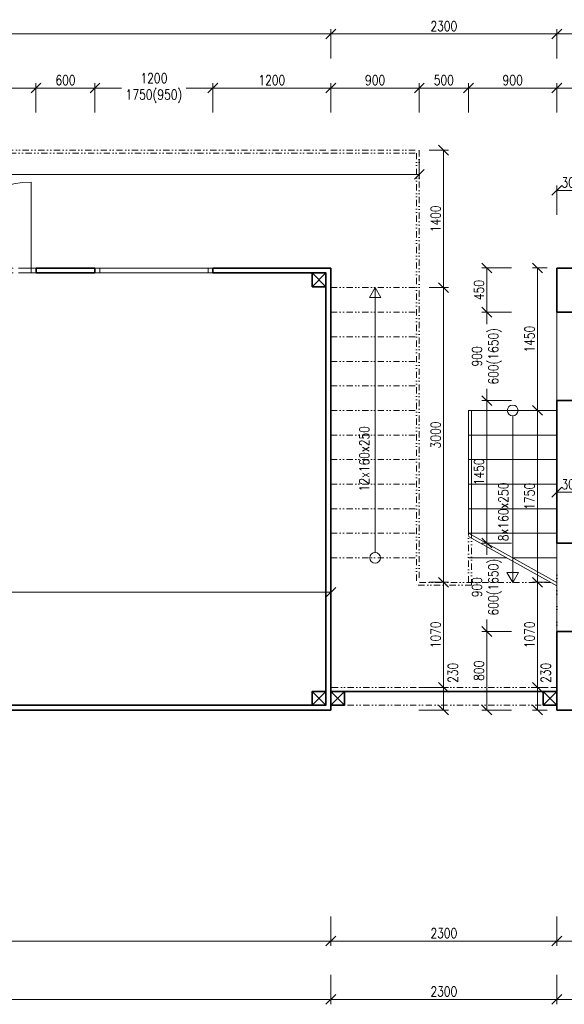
# Model space of a CAD drawing. Header units: millimetres. Extents: x -485339 to 286898, y -1189934 to 1602269.
# Tile 106 of 230: x 66279 to 71820, y -1099931 to -1089907. Entities that reach past the tile are written whole.
import ezdxf

# ---------------------------------------------------------------- set-up
doc = ezdxf.new("R2010")
doc.units = ezdxf.units.MM
doc.header["$LTSCALE"] = 10
doc.linetypes.add('DĚLICÍ2', pattern=[15.875, 6.35, -3.175, 0, -3.175, 0, -3.175])
doc.layers.get('Defpoints').update_dxf_attribs({"lineweight": 0})
for name, color, linetype, lineweight in [('St__otvory_dveře', 40, 'Continuous', 18), ('St_kóty', 132, 'Continuous', 18), ('St_otvory_okna', 40, 'Continuous', 18), ('St_popis', 250, 'Continuous', 18), ('St_sloupy_konstrukce haly', 5, 'Continuous', 35), ('St_sloupy_opláštění_půdorys', 25, 'Continuous', 35), ('St_čáry_nad', 250, 'DĚLICÍ2', 18), ('St_čáry_obrys', 5, 'Continuous', 35), ('St_čáry_plné', 250, 'Continuous', 18)]:
    doc.layers.add(name, color=color, linetype=linetype, lineweight=lineweight)
doc.styles.get("Standard").update_dxf_attribs({"font": 'simplex.shx', "width": 0.8})
doc.linetypes.add('ZIGZAG', pattern='A,0.00254,-5.08,[131,ltypeshp.shx,S=5.08,R=0,X=-5.08,Y=0],-10.16,[131,ltypeshp.shx,S=5.08,R=180,X=5.08,Y=0],-5.08', length=20.32254)
doc.dimstyles.new('stavebníM50 vnitřní', dxfattribs={"dimtxt": 100, "dimasz": 100, "dimexe": 50, "dimexo": 100, "dimgap": 30, "dimtad": 1, "dimdec": 0, "dimtxsty": 'Standard', "dimblk": 'OBLIQUE', "dimcen": 2.5, "dimclrd": 256, "dimclre": 256, "dimclrt": 256, "dimadec": 0, "dimazin": 0, "dimtfac": 1, "dimtdec": 0, "dimtmove": 2, "dimatfit": 2, "dimldrblk": 'OBLIQUE', "dimfxl": 250, "dimfxlon": 1, "dimlwd": -1, "dimlwe": -1, "dimarcsym": 0})

# ---------------------------------------------------------------- blocks, each defined once
blk = doc.blocks.new('G$C2F820337')
at = {"layer": 'St_sloupy_opláštění_půdorys', "ltscale": 2}
blk.add_lwpolyline([(-70, -70), (70, -70), (70, 70), (-70, 70)], close=True, dxfattribs=at)
for points in [[(-70, 70), (70, -70)], [(70, 70), (-70, -70)]]:
    blk.add_lwpolyline(points, dxfattribs=at)
blk = doc.blocks.new('G$C325A9F68')
at = {"layer": 'St_otvory_okna', "ltscale": 2}
for points in [[(0, 0), (1200, 0), (1200, 50), (0, 50)], [(0, 0), (50, 0), (50, 50), (0, 50)], [(1200, 0), (1150, 0), (1150, 50), (1200, 50)]]:
    blk.add_lwpolyline(points, close=True, dxfattribs=at)
blk = doc.blocks.new('G$C73FA397A')
at = {"layer": 'St__otvory_dveře', "ltscale": 2}
for points in [[(0, -50), (50, -50), (50, 0), (0, 0)], [(1800, -50), (1850, -50), (1850, 0), (1800, 0)]]:
    blk.add_lwpolyline(points, close=True, dxfattribs=at)
at = {"layer": 'St__otvory_dveře', "linetype": 'DĚLICÍ2', "ltscale": 2}
for points in [[(1800, 0), (50, 0)], [(1800, -50), (50, -50)]]:
    blk.add_lwpolyline(points, dxfattribs=at)
at = {"layer": 'St__otvory_dveře', "ltscale": 2}
for points in [[(50, -50), (50, -925)], [(1800, -50), (1800, -925)]]:
    blk.add_lwpolyline(points, dxfattribs=at)
for centre, start, end in [((50, -50), 270, 0), ((1800, -50), 180, 270)]:
    blk.add_arc(centre, 875, start, end, dxfattribs=at)
blk = doc.blocks.new('_OBLIQUE')
at = {"color": 0, "linetype": 'ByBlock'}
blk.add_line((-0.5, -0.5), (0.5, 0.5), dxfattribs=at)
blk = doc.blocks.new('*D5977')
at = {"layer": 'Defpoints', "color": 0}
for p in [(58485, -1096291), (69445, -1096341), (69445, -1099287)]:
    blk.add_point(p, dxfattribs=at)
at = {"layer": 'St_kóty'}
for p, q in [((58485, -1099037), (58485, -1099337)), ((69445, -1099037), (69445, -1099337)), ((58485, -1099287), (69445, -1099287))]:
    blk.add_line(p, q, dxfattribs=at)
at = {"layer": 'St_kóty', "linetype": 'ByBlock', "xscale": 100, "yscale": 100, "zscale": 100, "rotation": 180}
blk.add_blockref('_OBLIQUE', (58485, -1099287), dxfattribs=at)
at = {"layer": 'St_kóty', "linetype": 'ByBlock', "xscale": 100, "yscale": 100, "zscale": 100}
blk.add_blockref('_OBLIQUE', (69445, -1099287), dxfattribs=at)
at = {"layer": 'St_kóty', "insert": (63965, -1099207), "char_height": 100, "attachment_point": 5}
blk.add_mtext('10960', dxfattribs=at)
blk = doc.blocks.new('*D5978')
at = {"layer": 'Defpoints', "color": 0}
for p in [(69445, -1096341), (71745, -1096341), (71745, -1099287)]:
    blk.add_point(p, dxfattribs=at)
at = {"layer": 'St_kóty'}
for p, q in [((69445, -1099037), (69445, -1099337)), ((71745, -1099037), (71745, -1099337)), ((69445, -1099287), (71745, -1099287))]:
    blk.add_line(p, q, dxfattribs=at)
at = {"layer": 'St_kóty', "linetype": 'ByBlock', "xscale": 100, "yscale": 100, "zscale": 100, "rotation": 180}
blk.add_blockref('_OBLIQUE', (69445, -1099287), dxfattribs=at)
at = {"layer": 'St_kóty', "linetype": 'ByBlock', "xscale": 100, "yscale": 100, "zscale": 100}
blk.add_blockref('_OBLIQUE', (71745, -1099287), dxfattribs=at)
at = {"layer": 'St_kóty', "insert": (70595, -1099207), "char_height": 100, "attachment_point": 5}
blk.add_mtext('2300', dxfattribs=at)
blk = doc.blocks.new('*D5979')
at = {"layer": 'Defpoints', "color": 0}
for p in [(71745, -1096341), (72545, -1096343), (72545, -1099287)]:
    blk.add_point(p, dxfattribs=at)
at = {"layer": 'St_kóty'}
for p, q in [((71745, -1099037), (71745, -1099337)), ((72545, -1099037), (72545, -1099337)), ((71745, -1099287), (72545, -1099287))]:
    blk.add_line(p, q, dxfattribs=at)
at = {"layer": 'St_kóty', "linetype": 'ByBlock', "xscale": 100, "yscale": 100, "zscale": 100, "rotation": 180}
blk.add_blockref('_OBLIQUE', (71745, -1099287), dxfattribs=at)
at = {"layer": 'St_kóty', "linetype": 'ByBlock', "xscale": 100, "yscale": 100, "zscale": 100}
blk.add_blockref('_OBLIQUE', (72545, -1099287), dxfattribs=at)
at = {"layer": 'St_kóty', "insert": (72145, -1099207), "char_height": 100, "attachment_point": 5}
blk.add_mtext('800', dxfattribs=at)
blk = doc.blocks.new('*D6004')
at = {"layer": 'Defpoints', "color": 0}
for p in [(47745, -1096935), (69445, -1096935), (69445, -1099881)]:
    blk.add_point(p, dxfattribs=at)
at = {"layer": 'St_kóty'}
for p, q in [((47745, -1099631), (47745, -1099931)), ((69445, -1099631), (69445, -1099931)), ((47745, -1099881), (69445, -1099881))]:
    blk.add_line(p, q, dxfattribs=at)
at = {"layer": 'St_kóty', "linetype": 'ByBlock', "xscale": 100, "yscale": 100, "zscale": 100, "rotation": 180}
blk.add_blockref('_OBLIQUE', (47745, -1099881), dxfattribs=at)
at = {"layer": 'St_kóty', "linetype": 'ByBlock', "xscale": 100, "yscale": 100, "zscale": 100}
blk.add_blockref('_OBLIQUE', (69445, -1099881), dxfattribs=at)
at = {"layer": 'St_kóty', "insert": (58595, -1099801), "char_height": 100, "attachment_point": 5}
blk.add_mtext('21700', dxfattribs=at)
blk = doc.blocks.new('*D6005')
at = {"layer": 'Defpoints', "color": 0}
for p in [(69445, -1096935), (71745, -1096935), (71745, -1099881)]:
    blk.add_point(p, dxfattribs=at)
at = {"layer": 'St_kóty'}
for p, q in [((69445, -1099631), (69445, -1099931)), ((71745, -1099631), (71745, -1099931)), ((69445, -1099881), (71745, -1099881))]:
    blk.add_line(p, q, dxfattribs=at)
at = {"layer": 'St_kóty', "linetype": 'ByBlock', "xscale": 100, "yscale": 100, "zscale": 100, "rotation": 180}
blk.add_blockref('_OBLIQUE', (69445, -1099881), dxfattribs=at)
at = {"layer": 'St_kóty', "linetype": 'ByBlock', "xscale": 100, "yscale": 100, "zscale": 100}
blk.add_blockref('_OBLIQUE', (71745, -1099881), dxfattribs=at)
at = {"layer": 'St_kóty', "insert": (70595, -1099801), "char_height": 100, "attachment_point": 5}
blk.add_mtext('2300', dxfattribs=at)
blk = doc.blocks.new('*D6006')
at = {"layer": 'Defpoints', "color": 0}
for p in [(71745, -1096935), (83245, -1097385), (83245, -1099881)]:
    blk.add_point(p, dxfattribs=at)
at = {"layer": 'St_kóty'}
for p, q in [((71745, -1099631), (71745, -1099931)), ((83245, -1099631), (83245, -1099931)), ((71745, -1099881), (83245, -1099881))]:
    blk.add_line(p, q, dxfattribs=at)
at = {"layer": 'St_kóty', "linetype": 'ByBlock', "xscale": 100, "yscale": 100, "zscale": 100, "rotation": 180}
blk.add_blockref('_OBLIQUE', (71745, -1099881), dxfattribs=at)
at = {"layer": 'St_kóty', "linetype": 'ByBlock', "xscale": 100, "yscale": 100, "zscale": 100}
blk.add_blockref('_OBLIQUE', (83245, -1099881), dxfattribs=at)
at = {"layer": 'St_kóty', "insert": (77495, -1099801), "char_height": 100, "attachment_point": 5}
blk.add_mtext('11500', dxfattribs=at)
blk = doc.blocks.new('*D6015')
at = {"layer": 'Defpoints', "color": 0}
for p in [(69445, -1090053), (47745, -1091160), (69445, -1092274)]:
    blk.add_point(p, dxfattribs=at)
at = {"layer": 'St_kóty'}
for p, q in [((47745, -1090303), (47745, -1090003)), ((47745, -1090053), (69445, -1090053)), ((69445, -1090303), (69445, -1090003))]:
    blk.add_line(p, q, dxfattribs=at)
at = {"layer": 'St_kóty', "linetype": 'ByBlock', "xscale": 100, "yscale": 100, "zscale": 100, "rotation": 180}
blk.add_blockref('_OBLIQUE', (47745, -1090053), dxfattribs=at)
at = {"layer": 'St_kóty', "linetype": 'ByBlock', "xscale": 100, "yscale": 100, "zscale": 100}
blk.add_blockref('_OBLIQUE', (69445, -1090053), dxfattribs=at)
at = {"layer": 'St_kóty', "insert": (58595, -1089973), "char_height": 100, "attachment_point": 5}
blk.add_mtext('21700', dxfattribs=at)
blk = doc.blocks.new('*D6016')
at = {"layer": 'Defpoints', "color": 0}
for p in [(71745, -1090053), (69445, -1092274), (71745, -1092274)]:
    blk.add_point(p, dxfattribs=at)
at = {"layer": 'St_kóty'}
for p, q in [((69445, -1090303), (69445, -1090003)), ((69445, -1090053), (71745, -1090053)), ((71745, -1090303), (71745, -1090003))]:
    blk.add_line(p, q, dxfattribs=at)
at = {"layer": 'St_kóty', "linetype": 'ByBlock', "xscale": 100, "yscale": 100, "zscale": 100, "rotation": 180}
blk.add_blockref('_OBLIQUE', (69445, -1090053), dxfattribs=at)
at = {"layer": 'St_kóty', "linetype": 'ByBlock', "xscale": 100, "yscale": 100, "zscale": 100}
blk.add_blockref('_OBLIQUE', (71745, -1090053), dxfattribs=at)
at = {"layer": 'St_kóty', "insert": (70595, -1089973), "char_height": 100, "attachment_point": 5}
blk.add_mtext('2300', dxfattribs=at)
blk = doc.blocks.new('*D6017')
at = {"layer": 'Defpoints', "color": 0}
for p in [(82055, -1090053), (71745, -1092274), (82055, -1092274)]:
    blk.add_point(p, dxfattribs=at)
at = {"layer": 'St_kóty'}
for p, q in [((71745, -1090303), (71745, -1090003)), ((71745, -1090053), (82055, -1090053)), ((82055, -1090303), (82055, -1090003))]:
    blk.add_line(p, q, dxfattribs=at)
at = {"layer": 'St_kóty', "linetype": 'ByBlock', "xscale": 100, "yscale": 100, "zscale": 100, "rotation": 180}
blk.add_blockref('_OBLIQUE', (71745, -1090053), dxfattribs=at)
at = {"layer": 'St_kóty', "linetype": 'ByBlock', "xscale": 100, "yscale": 100, "zscale": 100}
blk.add_blockref('_OBLIQUE', (82055, -1090053), dxfattribs=at)
at = {"layer": 'St_kóty', "insert": (76900, -1089973), "char_height": 100, "attachment_point": 5}
blk.add_mtext('10310', dxfattribs=at)
blk = doc.blocks.new('*D6032')
at = {"layer": 'Defpoints', "color": 0}
for p in [(66445, -1090603), (64595, -1093311), (66445, -1093311)]:
    blk.add_point(p, dxfattribs=at)
at = {"layer": 'St_kóty'}
for p, q in [((64595, -1090853), (64595, -1090553)), ((66445, -1090853), (66445, -1090553)), ((64595, -1090603), (65328, -1090603)), ((66445, -1090603), (65670, -1090603))]:
    blk.add_line(p, q, dxfattribs=at)
at = {"layer": 'St_kóty', "linetype": 'ByBlock', "xscale": 100, "yscale": 100, "zscale": 100, "rotation": 180}
blk.add_blockref('_OBLIQUE', (64595, -1090603), dxfattribs=at)
at = {"layer": 'St_kóty', "linetype": 'ByBlock', "xscale": 100, "yscale": 100, "zscale": 100}
blk.add_blockref('_OBLIQUE', (66445, -1090603), dxfattribs=at)
at = {"layer": 'St_kóty', "insert": (65499, -1090603), "char_height": 100, "attachment_point": 5}
blk.add_mtext('1850\\P2600', dxfattribs=at)
blk = doc.blocks.new('*D6033')
at = {"layer": 'Defpoints', "color": 0}
for p in [(67045, -1090603), (66445, -1093311), (67045, -1093311)]:
    blk.add_point(p, dxfattribs=at)
at = {"layer": 'St_kóty'}
for p, q in [((66445, -1090853), (66445, -1090553)), ((67045, -1090853), (67045, -1090553)), ((66445, -1090603), (67045, -1090603))]:
    blk.add_line(p, q, dxfattribs=at)
at = {"layer": 'St_kóty', "linetype": 'ByBlock', "xscale": 100, "yscale": 100, "zscale": 100, "rotation": 180}
blk.add_blockref('_OBLIQUE', (66445, -1090603), dxfattribs=at)
at = {"layer": 'St_kóty', "linetype": 'ByBlock', "xscale": 100, "yscale": 100, "zscale": 100}
blk.add_blockref('_OBLIQUE', (67045, -1090603), dxfattribs=at)
at = {"layer": 'St_kóty', "insert": (66745, -1090523), "char_height": 100, "attachment_point": 5}
blk.add_mtext('600', dxfattribs=at)
blk = doc.blocks.new('*D6034')
at = {"layer": 'Defpoints', "color": 0}
for p in [(68245, -1090603), (67045, -1093311), (68245, -1093311)]:
    blk.add_point(p, dxfattribs=at)
at = {"layer": 'St_kóty'}
for p, q in [((67045, -1090853), (67045, -1090553)), ((68245, -1090853), (68245, -1090553)), ((67045, -1090603), (67316, -1090603)), ((68245, -1090603), (67974, -1090603))]:
    blk.add_line(p, q, dxfattribs=at)
at = {"layer": 'St_kóty', "linetype": 'ByBlock', "xscale": 100, "yscale": 100, "zscale": 100, "rotation": 180}
blk.add_blockref('_OBLIQUE', (67045, -1090603), dxfattribs=at)
at = {"layer": 'St_kóty', "linetype": 'ByBlock', "xscale": 100, "yscale": 100, "zscale": 100}
blk.add_blockref('_OBLIQUE', (68245, -1090603), dxfattribs=at)
at = {"layer": 'St_kóty', "insert": (67645, -1090603), "char_height": 100, "attachment_point": 5}
blk.add_mtext('1200\\P1750(950)', dxfattribs=at)
blk = doc.blocks.new('*D6035')
at = {"layer": 'Defpoints', "color": 0}
for p in [(69445, -1090603), (68245, -1093311), (69445, -1093286)]:
    blk.add_point(p, dxfattribs=at)
at = {"layer": 'St_kóty'}
for p, q in [((68245, -1090853), (68245, -1090553)), ((69445, -1090853), (69445, -1090553)), ((68245, -1090603), (69445, -1090603))]:
    blk.add_line(p, q, dxfattribs=at)
at = {"layer": 'St_kóty', "linetype": 'ByBlock', "xscale": 100, "yscale": 100, "zscale": 100, "rotation": 180}
blk.add_blockref('_OBLIQUE', (68245, -1090603), dxfattribs=at)
at = {"layer": 'St_kóty', "linetype": 'ByBlock', "xscale": 100, "yscale": 100, "zscale": 100}
blk.add_blockref('_OBLIQUE', (69445, -1090603), dxfattribs=at)
at = {"layer": 'St_kóty', "insert": (68845, -1090523), "char_height": 100, "attachment_point": 5}
blk.add_mtext('1200', dxfattribs=at)
blk = doc.blocks.new('*D6036')
at = {"layer": 'Defpoints', "color": 0}
for p in [(70345, -1090603), (69445, -1093286), (70345, -1093486)]:
    blk.add_point(p, dxfattribs=at)
at = {"layer": 'St_kóty'}
for p, q in [((69445, -1090853), (69445, -1090553)), ((70345, -1090853), (70345, -1090553)), ((69445, -1090603), (70345, -1090603))]:
    blk.add_line(p, q, dxfattribs=at)
at = {"layer": 'St_kóty', "linetype": 'ByBlock', "xscale": 100, "yscale": 100, "zscale": 100, "rotation": 180}
blk.add_blockref('_OBLIQUE', (69445, -1090603), dxfattribs=at)
at = {"layer": 'St_kóty', "linetype": 'ByBlock', "xscale": 100, "yscale": 100, "zscale": 100}
blk.add_blockref('_OBLIQUE', (70345, -1090603), dxfattribs=at)
at = {"layer": 'St_kóty', "insert": (69895, -1090523), "char_height": 100, "attachment_point": 5}
blk.add_mtext('900', dxfattribs=at)
blk = doc.blocks.new('*D6037')
at = {"layer": 'Defpoints', "color": 0}
for p in [(70845, -1090603), (70345, -1093486), (70845, -1094736)]:
    blk.add_point(p, dxfattribs=at)
at = {"layer": 'St_kóty'}
for p, q in [((70345, -1090853), (70345, -1090553)), ((70845, -1090853), (70845, -1090553)), ((70345, -1090603), (70845, -1090603))]:
    blk.add_line(p, q, dxfattribs=at)
at = {"layer": 'St_kóty', "linetype": 'ByBlock', "xscale": 100, "yscale": 100, "zscale": 100, "rotation": 180}
blk.add_blockref('_OBLIQUE', (70345, -1090603), dxfattribs=at)
at = {"layer": 'St_kóty', "linetype": 'ByBlock', "xscale": 100, "yscale": 100, "zscale": 100}
blk.add_blockref('_OBLIQUE', (70845, -1090603), dxfattribs=at)
at = {"layer": 'St_kóty', "insert": (70595, -1090523), "char_height": 100, "attachment_point": 5}
blk.add_mtext('500', dxfattribs=at)
blk = doc.blocks.new('*D6038')
at = {"layer": 'Defpoints', "color": 0}
for p in [(71745, -1090603), (71745, -1093286), (70845, -1094736)]:
    blk.add_point(p, dxfattribs=at)
at = {"layer": 'St_kóty'}
for p, q in [((70845, -1090853), (70845, -1090553)), ((71745, -1090853), (71745, -1090553)), ((70845, -1090603), (71745, -1090603))]:
    blk.add_line(p, q, dxfattribs=at)
at = {"layer": 'St_kóty', "linetype": 'ByBlock', "xscale": 100, "yscale": 100, "zscale": 100, "rotation": 180}
blk.add_blockref('_OBLIQUE', (70845, -1090603), dxfattribs=at)
at = {"layer": 'St_kóty', "linetype": 'ByBlock', "xscale": 100, "yscale": 100, "zscale": 100}
blk.add_blockref('_OBLIQUE', (71745, -1090603), dxfattribs=at)
at = {"layer": 'St_kóty', "insert": (71295, -1090523), "char_height": 100, "attachment_point": 5}
blk.add_mtext('900', dxfattribs=at)
blk = doc.blocks.new('*D6039')
at = {"layer": 'Defpoints', "color": 0}
for p in [(75855, -1090603), (71745, -1093286), (75855, -1093286)]:
    blk.add_point(p, dxfattribs=at)
at = {"layer": 'St_kóty'}
for p, q in [((71745, -1090853), (71745, -1090553)), ((75855, -1090853), (75855, -1090553)), ((71745, -1090603), (75855, -1090603))]:
    blk.add_line(p, q, dxfattribs=at)
at = {"layer": 'St_kóty', "linetype": 'ByBlock', "xscale": 100, "yscale": 100, "zscale": 100, "rotation": 180}
blk.add_blockref('_OBLIQUE', (71745, -1090603), dxfattribs=at)
at = {"layer": 'St_kóty', "linetype": 'ByBlock', "xscale": 100, "yscale": 100, "zscale": 100}
blk.add_blockref('_OBLIQUE', (75855, -1090603), dxfattribs=at)
at = {"layer": 'St_kóty', "insert": (73800, -1090523), "char_height": 100, "attachment_point": 5}
blk.add_mtext('4110', dxfattribs=at)
blk = doc.blocks.new('*D6068')
at = {"layer": 'Defpoints', "color": 0}
for p in [(69445, -1095737), (58485, -1096885), (69445, -1096935)]:
    blk.add_point(p, dxfattribs=at)
at = {"layer": 'St_kóty'}
for p, q in [((58485, -1095987), (58485, -1095687)), ((58485, -1095737), (69445, -1095737)), ((69445, -1095987), (69445, -1095687))]:
    blk.add_line(p, q, dxfattribs=at)
at = {"layer": 'St_kóty', "linetype": 'ByBlock', "xscale": 100, "yscale": 100, "zscale": 100, "rotation": 180}
blk.add_blockref('_OBLIQUE', (58485, -1095737), dxfattribs=at)
at = {"layer": 'St_kóty', "linetype": 'ByBlock', "xscale": 100, "yscale": 100, "zscale": 100}
blk.add_blockref('_OBLIQUE', (69445, -1095737), dxfattribs=at)
at = {"layer": 'St_kóty', "insert": (63965, -1095657), "char_height": 100, "attachment_point": 5}
blk.add_mtext('10960', dxfattribs=at)
blk = doc.blocks.new('*D6073')
at = {"layer": 'Defpoints', "color": 0}
for p in [(70345, -1091235), (70345, -1091482), (50095, -1091837)]:
    blk.add_point(p, dxfattribs=at)
at = {"layer": 'St_kóty'}
for p, q in [((70345, -1091335), (70345, -1091532)), ((50095, -1091732), (50095, -1091432)), ((50095, -1091482), (70345, -1091482))]:
    blk.add_line(p, q, dxfattribs=at)
at = {"layer": 'St_kóty', "linetype": 'ByBlock', "xscale": 100, "yscale": 100, "zscale": 100, "rotation": 180}
blk.add_blockref('_OBLIQUE', (50095, -1091482), dxfattribs=at)
at = {"layer": 'St_kóty', "linetype": 'ByBlock', "xscale": 100, "yscale": 100, "zscale": 100}
blk.add_blockref('_OBLIQUE', (70345, -1091482), dxfattribs=at)
at = {"layer": 'St_kóty', "insert": (60220, -1091402), "char_height": 100, "attachment_point": 5}
blk.add_mtext('20250', dxfattribs=at)
blk = doc.blocks.new('*D6074')
at = {"layer": 'Defpoints', "color": 0}
for p in [(69445, -1096705), (70591, -1096705), (69445, -1096935)]:
    blk.add_point(p, dxfattribs=at)
at = {"layer": 'St_kóty'}
for p, q in [((70341, -1096705), (70641, -1096705)), ((70591, -1096935), (70591, -1096705)), ((70341, -1096935), (70641, -1096935))]:
    blk.add_line(p, q, dxfattribs=at)
at = {"layer": 'St_kóty', "xscale": 100, "yscale": 100, "zscale": 100}
for p, rotation in [((70591, -1096705), 90), ((70591, -1096935), 270)]:
    blk.add_blockref('_OBLIQUE', p, dxfattribs=dict(at, rotation=rotation))
at = {"layer": 'St_kóty', "insert": (70687, -1096556), "char_height": 100, "attachment_point": 5, "rotation": 90}
blk.add_mtext('230', dxfattribs=at)
blk = doc.blocks.new('*D6075')
at = {"layer": 'Defpoints', "color": 0}
for p in [(70345, -1095635), (70591, -1095635), (69445, -1096705)]:
    blk.add_point(p, dxfattribs=at)
at = {"layer": 'St_kóty'}
for p, q in [((70445, -1095635), (70641, -1095635)), ((70591, -1096705), (70591, -1095635)), ((70341, -1096705), (70641, -1096705))]:
    blk.add_line(p, q, dxfattribs=at)
at = {"layer": 'St_kóty', "xscale": 100, "yscale": 100, "zscale": 100}
for p, rotation in [((70591, -1095635), 90), ((70591, -1096705), 270)]:
    blk.add_blockref('_OBLIQUE', p, dxfattribs=dict(at, rotation=rotation))
at = {"layer": 'St_kóty', "insert": (70511, -1096170), "char_height": 100, "attachment_point": 5, "rotation": 90}
blk.add_mtext('1070', dxfattribs=at)
blk = doc.blocks.new('*D6076')
at = {"layer": 'Defpoints', "color": 0}
for p in [(70345, -1092635), (70591, -1092635), (70345, -1095635)]:
    blk.add_point(p, dxfattribs=at)
at = {"layer": 'St_kóty'}
for p, q in [((70445, -1092635), (70641, -1092635)), ((70591, -1095635), (70591, -1092635)), ((70445, -1095635), (70641, -1095635))]:
    blk.add_line(p, q, dxfattribs=at)
at = {"layer": 'St_kóty', "xscale": 100, "yscale": 100, "zscale": 100}
for p, rotation in [((70591, -1092635), 90), ((70591, -1095635), 270)]:
    blk.add_blockref('_OBLIQUE', p, dxfattribs=dict(at, rotation=rotation))
at = {"layer": 'St_kóty', "insert": (70511, -1094135), "char_height": 100, "attachment_point": 5, "rotation": 90}
blk.add_mtext('3000', dxfattribs=at)
blk = doc.blocks.new('*D6077')
at = {"layer": 'Defpoints', "color": 0}
for p in [(70345, -1091235), (70591, -1091235), (70345, -1092635)]:
    blk.add_point(p, dxfattribs=at)
at = {"layer": 'St_kóty'}
for p, q in [((70445, -1091235), (70641, -1091235)), ((70591, -1092635), (70591, -1091235)), ((70445, -1092635), (70641, -1092635))]:
    blk.add_line(p, q, dxfattribs=at)
at = {"layer": 'St_kóty', "linetype": 'ByBlock', "xscale": 100, "yscale": 100, "zscale": 100}
for p, rotation in [((70591, -1091235), 90), ((70591, -1092635), 270)]:
    blk.add_blockref('_OBLIQUE', p, dxfattribs=dict(at, rotation=rotation))
at = {"layer": 'St_kóty', "insert": (70511, -1091935), "char_height": 100, "attachment_point": 5, "rotation": 90}
blk.add_mtext('1400', dxfattribs=at)
blk = doc.blocks.new('*D6078')
at = {"layer": 'Defpoints', "color": 0}
for p in [(71745, -1092435), (71547, -1093885), (71745, -1093885)]:
    blk.add_point(p, dxfattribs=at)
at = {"layer": 'St_kóty'}
for p, q in [((71645, -1092435), (71497, -1092435)), ((71547, -1092435), (71547, -1093885)), ((71645, -1093885), (71497, -1093885))]:
    blk.add_line(p, q, dxfattribs=at)
at = {"layer": 'St_kóty', "linetype": 'ByBlock', "xscale": 100, "yscale": 100, "zscale": 100}
for p, rotation in [((71547, -1092435), 90), ((71547, -1093885), 270)]:
    blk.add_blockref('_OBLIQUE', p, dxfattribs=dict(at, rotation=rotation))
at = {"layer": 'St_kóty', "insert": (71467, -1093160), "char_height": 100, "attachment_point": 5, "rotation": 90}
blk.add_mtext('1450', dxfattribs=at)
blk = doc.blocks.new('*D6079')
at = {"layer": 'Defpoints', "color": 0}
for p in [(71745, -1093885), (71547, -1095635), (71745, -1095635)]:
    blk.add_point(p, dxfattribs=at)
at = {"layer": 'St_kóty'}
for p, q in [((71645, -1093885), (71497, -1093885)), ((71547, -1093885), (71547, -1095635)), ((71645, -1095635), (71497, -1095635))]:
    blk.add_line(p, q, dxfattribs=at)
at = {"layer": 'St_kóty', "linetype": 'ByBlock', "xscale": 100, "yscale": 100, "zscale": 100}
for p, rotation in [((71547, -1093885), 90), ((71547, -1095635), 270)]:
    blk.add_blockref('_OBLIQUE', p, dxfattribs=dict(at, rotation=rotation))
at = {"layer": 'St_kóty', "insert": (71467, -1094760), "char_height": 100, "attachment_point": 5, "rotation": 90}
blk.add_mtext('1750', dxfattribs=at)
blk = doc.blocks.new('*D6080')
at = {"layer": 'Defpoints', "color": 0}
for p in [(71745, -1095635), (71547, -1096705), (71745, -1096705)]:
    blk.add_point(p, dxfattribs=at)
at = {"layer": 'St_kóty'}
for p, q in [((71645, -1095635), (71497, -1095635)), ((71547, -1095635), (71547, -1096705)), ((71645, -1096705), (71497, -1096705))]:
    blk.add_line(p, q, dxfattribs=at)
at = {"layer": 'St_kóty', "linetype": 'ByBlock', "xscale": 100, "yscale": 100, "zscale": 100}
for p, rotation in [((71547, -1095635), 90), ((71547, -1096705), 270)]:
    blk.add_blockref('_OBLIQUE', p, dxfattribs=dict(at, rotation=rotation))
at = {"layer": 'St_kóty', "insert": (71467, -1096170), "char_height": 100, "attachment_point": 5, "rotation": 90}
blk.add_mtext('1070', dxfattribs=at)
blk = doc.blocks.new('*D6081')
at = {"layer": 'Defpoints', "color": 0}
for p in [(71745, -1096705), (71547, -1096935), (71745, -1096935)]:
    blk.add_point(p, dxfattribs=at)
at = {"layer": 'St_kóty'}
for p, q in [((71645, -1096705), (71497, -1096705)), ((71547, -1096705), (71547, -1096935)), ((71645, -1096935), (71497, -1096935))]:
    blk.add_line(p, q, dxfattribs=at)
at = {"layer": 'St_kóty', "linetype": 'ByBlock', "xscale": 100, "yscale": 100, "zscale": 100}
for p, rotation in [((71547, -1096705), 90), ((71547, -1096935), 270)]:
    blk.add_blockref('_OBLIQUE', p, dxfattribs=dict(at, rotation=rotation))
at = {"layer": 'St_kóty', "insert": (71632, -1096557), "char_height": 100, "attachment_point": 5, "rotation": 90}
blk.add_mtext('230', dxfattribs=at)
blk = doc.blocks.new('*D6082')
at = {"layer": 'Defpoints', "color": 0}
for p in [(72045, -1096635), (72353, -1096635), (71745, -1096935)]:
    blk.add_point(p, dxfattribs=at)
at = {"layer": 'St_kóty'}
for p, q in [((72145, -1096635), (72403, -1096635)), ((72353, -1096935), (72353, -1096635)), ((72103, -1096935), (72403, -1096935))]:
    blk.add_line(p, q, dxfattribs=at)
at = {"layer": 'St_kóty', "linetype": 'ByBlock', "xscale": 100, "yscale": 100, "zscale": 100}
for p, rotation in [((72353, -1096635), 90), ((72353, -1096935), 270)]:
    blk.add_blockref('_OBLIQUE', p, dxfattribs=dict(at, rotation=rotation))
at = {"layer": 'St_kóty', "insert": (72273, -1096785), "char_height": 100, "attachment_point": 5, "rotation": 90}
blk.add_mtext('300', dxfattribs=at)
blk = doc.blocks.new('*D6086')
at = {"layer": 'Defpoints', "color": 0}
for p in [(71745, -1092435), (72353, -1092435), (72045, -1092735)]:
    blk.add_point(p, dxfattribs=at)
at = {"layer": 'St_kóty'}
for p, q in [((72103, -1092435), (72403, -1092435)), ((72353, -1092735), (72353, -1092435)), ((72145, -1092735), (72403, -1092735))]:
    blk.add_line(p, q, dxfattribs=at)
at = {"layer": 'St_kóty', "linetype": 'ByBlock', "xscale": 100, "yscale": 100, "zscale": 100}
for p, rotation in [((72353, -1092435), 90), ((72353, -1092735), 270)]:
    blk.add_blockref('_OBLIQUE', p, dxfattribs=dict(at, rotation=rotation))
at = {"layer": 'St_kóty', "insert": (72273, -1092585), "char_height": 100, "attachment_point": 5, "rotation": 90}
blk.add_mtext('300', dxfattribs=at)
blk = doc.blocks.new('*D6087')
at = {"layer": 'Defpoints', "color": 0}
for p in [(71032, -1096135), (71745, -1096135), (71745, -1096935)]:
    blk.add_point(p, dxfattribs=at)
at = {"layer": 'St_kóty'}
for p, q in [((71282, -1096135), (70982, -1096135)), ((71032, -1096935), (71032, -1096135)), ((71282, -1096935), (70982, -1096935))]:
    blk.add_line(p, q, dxfattribs=at)
at = {"layer": 'St_kóty', "linetype": 'ByBlock', "xscale": 100, "yscale": 100, "zscale": 100}
for p, rotation in [((71032, -1096135), 90), ((71032, -1096935), 270)]:
    blk.add_blockref('_OBLIQUE', p, dxfattribs=dict(at, rotation=rotation))
at = {"layer": 'St_kóty', "insert": (70952, -1096535), "char_height": 100, "attachment_point": 5, "rotation": 90}
blk.add_mtext('800', dxfattribs=at)
blk = doc.blocks.new('*D6088')
at = {"layer": 'Defpoints', "color": 0}
for p in [(71032, -1095235), (71745, -1095235), (71745, -1096135)]:
    blk.add_point(p, dxfattribs=at)
at = {"layer": 'St_kóty'}
for p, q in [((71282, -1095235), (70982, -1095235)), ((71032, -1095235), (71032, -1095356)), ((71032, -1096135), (71032, -1096014)), ((71282, -1096135), (70982, -1096135))]:
    blk.add_line(p, q, dxfattribs=at)
at = {"layer": 'St_kóty', "linetype": 'ByBlock', "xscale": 100, "yscale": 100, "zscale": 100}
for p, rotation in [((71032, -1095235), 90), ((71032, -1096135), 270)]:
    blk.add_blockref('_OBLIQUE', p, dxfattribs=dict(at, rotation=rotation))
at = {"layer": 'St_kóty', "insert": (71032, -1095685), "char_height": 100, "attachment_point": 5, "rotation": 90}
blk.add_mtext('900\\P600(1650)', dxfattribs=at)
blk = doc.blocks.new('*D6089')
at = {"layer": 'Defpoints', "color": 0}
for p in [(71032, -1093785), (71745, -1093785), (71745, -1095235)]:
    blk.add_point(p, dxfattribs=at)
at = {"layer": 'St_kóty'}
for p, q in [((71282, -1093785), (70982, -1093785)), ((71032, -1095235), (71032, -1093785)), ((71282, -1095235), (70982, -1095235))]:
    blk.add_line(p, q, dxfattribs=at)
at = {"layer": 'St_kóty', "linetype": 'ByBlock', "xscale": 100, "yscale": 100, "zscale": 100}
for p, rotation in [((71032, -1093785), 90), ((71032, -1095235), 270)]:
    blk.add_blockref('_OBLIQUE', p, dxfattribs=dict(at, rotation=rotation))
at = {"layer": 'St_kóty', "insert": (70952, -1094510), "char_height": 100, "attachment_point": 5, "rotation": 90}
blk.add_mtext('1450', dxfattribs=at)
blk = doc.blocks.new('*D6090')
at = {"layer": 'Defpoints', "color": 0}
for p in [(71032, -1092885), (71745, -1092885), (71745, -1093785)]:
    blk.add_point(p, dxfattribs=at)
at = {"layer": 'St_kóty'}
for p, q in [((71282, -1092885), (70982, -1092885)), ((71032, -1092885), (71032, -1093006)), ((71032, -1093785), (71032, -1093664)), ((71282, -1093785), (70982, -1093785))]:
    blk.add_line(p, q, dxfattribs=at)
at = {"layer": 'St_kóty', "linetype": 'ByBlock', "xscale": 100, "yscale": 100, "zscale": 100}
for p, rotation in [((71032, -1092885), 90), ((71032, -1093785), 270)]:
    blk.add_blockref('_OBLIQUE', p, dxfattribs=dict(at, rotation=rotation))
at = {"layer": 'St_kóty', "insert": (71032, -1093335), "char_height": 100, "attachment_point": 5, "rotation": 90}
blk.add_mtext('900\\P600(1650)', dxfattribs=at)
blk = doc.blocks.new('*D6091')
at = {"layer": 'Defpoints', "color": 0}
for p in [(71032, -1092435), (71745, -1092435), (71745, -1092885)]:
    blk.add_point(p, dxfattribs=at)
at = {"layer": 'St_kóty'}
for p, q in [((71282, -1092435), (70982, -1092435)), ((71032, -1092885), (71032, -1092435)), ((71282, -1092885), (70982, -1092885))]:
    blk.add_line(p, q, dxfattribs=at)
at = {"layer": 'St_kóty', "linetype": 'ByBlock', "xscale": 100, "yscale": 100, "zscale": 100}
for p, rotation in [((71032, -1092435), 90), ((71032, -1092885), 270)]:
    blk.add_blockref('_OBLIQUE', p, dxfattribs=dict(at, rotation=rotation))
at = {"layer": 'St_kóty', "insert": (70952, -1092660), "char_height": 100, "attachment_point": 5, "rotation": 90}
blk.add_mtext('450', dxfattribs=at)
blk = doc.blocks.new('*D6092')
at = {"layer": 'Defpoints', "color": 0}
for p in [(71745, -1093785), (72045, -1093785), (72045, -1094717)]:
    blk.add_point(p, dxfattribs=at)
at = {"layer": 'St_kóty'}
for p, q in [((71745, -1094467), (71745, -1094767)), ((72045, -1094467), (72045, -1094767)), ((71745, -1094717), (72045, -1094717))]:
    blk.add_line(p, q, dxfattribs=at)
at = {"layer": 'St_kóty', "linetype": 'ByBlock', "xscale": 100, "yscale": 100, "zscale": 100, "rotation": 180}
blk.add_blockref('_OBLIQUE', (71745, -1094717), dxfattribs=at)
at = {"layer": 'St_kóty', "linetype": 'ByBlock', "xscale": 100, "yscale": 100, "zscale": 100}
blk.add_blockref('_OBLIQUE', (72045, -1094717), dxfattribs=at)
at = {"layer": 'St_kóty', "insert": (71895, -1094637), "char_height": 100, "attachment_point": 5}
blk.add_mtext('300', dxfattribs=at)
blk = doc.blocks.new('*D6124')
at = {"layer": 'Defpoints', "color": 0}
for p in [(72045, -1091645), (71745, -1092435), (72045, -1092735)]:
    blk.add_point(p, dxfattribs=at)
at = {"layer": 'St_kóty'}
for p, q in [((71745, -1091895), (71745, -1091595)), ((71745, -1091645), (72045, -1091645)), ((72045, -1091895), (72045, -1091595))]:
    blk.add_line(p, q, dxfattribs=at)
at = {"layer": 'St_kóty', "linetype": 'ByBlock', "xscale": 100, "yscale": 100, "zscale": 100, "rotation": 180}
blk.add_blockref('_OBLIQUE', (71745, -1091645), dxfattribs=at)
at = {"layer": 'St_kóty', "linetype": 'ByBlock', "xscale": 100, "yscale": 100, "zscale": 100}
blk.add_blockref('_OBLIQUE', (72045, -1091645), dxfattribs=at)
at = {"layer": 'St_kóty', "insert": (71895, -1091565), "char_height": 100, "attachment_point": 5}
blk.add_mtext('300', dxfattribs=at)

msp = doc.modelspace()

# ---------------------------------------------------------------- linework, layer by layer
at = {"layer": 'St_sloupy_konstrukce haly', "linetype": 'ZIGZAG', "ltscale": 0.5}
msp.add_lwpolyline([(71745.3, -1096745.4), (69445.3, -1096745.4)], dxfattribs=at)
at = {"layer": 'St_čáry_nad'}
for points in [[(50096.3, -1092435.4), (50096.3, -1091235.4), (69445.3, -1091235.4), (70345.3, -1091235.4), (70345.3, -1095635.4)], [(50126.3, -1092435.4), (50126.3, -1091265.4), (69445.3, -1091265.4), (70315.3, -1091265.4), (70315.3, -1095665.4)], [(69445.3, -1092635.4), (70345.3, -1092635.4)], [(69445.3, -1092885.4), (70345.3, -1092885.4)], [(69445.3, -1093135.4), (70345.3, -1093135.4)], [(69445.3, -1093385.4), (70345.3, -1093385.4)], [(69445.3, -1093635.4), (70345.3, -1093635.4)], [(69445.3, -1093885.4), (70345.3, -1093885.4)], [(69445.3, -1094135.4), (70345.3, -1094135.4)], [(69445.3, -1094385.4), (70345.3, -1094385.4)], [(69445.3, -1094635.4), (70345.3, -1094635.4)], [(69445.3, -1094885.4), (70345.3, -1094885.4)], [(69445.3, -1095135.4), (70345.3, -1095135.4)], [(70845.3, -1095635.4), (70845.3, -1095135.4)], [(70875.3, -1095665.4), (70875.3, -1095152.1)], [(69445.3, -1095385.4), (70345.3, -1095385.4)], [(71745.3, -1096485.4), (71745.3, -1095469.7)], [(70875.3, -1095665.4), (70315.3, -1095665.4)], [(71683.5, -1095635.4), (70345.3, -1095635.4)], [(71745.3, -1096705.2), (69445.3, -1096705.2)], [(71745.3, -1096885.4), (69445.3, -1096885.4)]]:
    msp.add_lwpolyline(points, dxfattribs=at)
at = {"layer": 'St_čáry_obrys'}
for points in [[(66445.3, -1092485.4), (66445.3, -1092435.4)], [(66445.3, -1092435.4), (67045.3, -1092435.4)], [(67045.3, -1092485.4), (67045.3, -1092435.4)], [(69445.3, -1092435.4), (68245.3, -1092435.4)], [(68245.3, -1092485.4), (68245.3, -1092435.4)], [(69445.3, -1096935.4), (69445.3, -1092435.4)], [(67045.3, -1092485.4), (66445.3, -1092485.4)], [(69395.3, -1092485.4), (68245.3, -1092485.4)], [(69395.3, -1096885.4), (69395.3, -1092485.4)], [(69395.3, -1093862.4), (69395.3, -1092485.4)], [(47745.3, -1096935.4), (69445.3, -1096935.4)], [(63195.3, -1096885.4), (69395.3, -1096885.4)]]:
    msp.add_lwpolyline(points, dxfattribs=at)
at = {"layer": 'St_čáry_obrys', "ltscale": 2}
for points in [[(71745.3, -1092885.4), (71745.3, -1092435.4)], [(75855.3, -1092435.4), (71745.3, -1092435.4)], [(71745.3, -1092885.4), (72045.3, -1092885.4)], [(71745.3, -1095235.4), (71745.3, -1093785.4)], [(71745.3, -1093785.4), (72045.3, -1093785.4)], [(71745.3, -1095235.4), (72045.3, -1095235.4)], [(71745.3, -1096935.4), (71745.3, -1096135.4)], [(71745.3, -1096135.4), (72045.3, -1096135.4)], [(71745.3, -1096935.4), (72545.3, -1096935.4)]]:
    msp.add_lwpolyline(points, dxfattribs=at)
at = {"layer": 'St_čáry_plné', "ltscale": 2}
for points in [[(69895.3, -1092635.4), (69836.7, -1092736.8), (69953.8, -1092736.8)], [(71295.3, -1095635.4), (71236.7, -1095533.9), (71353.8, -1095533.9)]]:
    msp.add_lwpolyline(points, close=True, dxfattribs=at)
for points in [[(69895.3, -1095330.8), (69895.3, -1092635.4)], [(71295.3, -1093940), (71295.3, -1095635.4)]]:
    msp.add_lwpolyline(points, dxfattribs=at)
at = {"layer": 'St_čáry_plné'}
for points in [[(71745.3, -1092885.4), (71745.3, -1093785.4)], [(71745.3, -1095469.7), (71745.3, -1093685.4)], [(70845.3, -1095135.4), (70845.3, -1093885.4)], [(71745.3, -1093885.4), (70845.3, -1093885.4)], [(70875.3, -1095152.1), (70875.3, -1093885.4)], [(71745.3, -1094135.4), (70845.3, -1094135.4)], [(71745.3, -1094385.4), (70845.3, -1094385.4)], [(71745.3, -1094635.4), (70845.3, -1094635.4)], [(71745.3, -1094885.4), (70845.3, -1094885.4)], [(71745.3, -1095135.4), (70845.3, -1095135.4)], [(70845.3, -1095135.4), (71745.3, -1095635.4)], [(70845.3, -1095169.7), (71745.3, -1095669.7)], [(71745.3, -1095235.4), (71745.3, -1096135.4)], [(71233.5, -1095385.4), (70845.3, -1095385.4)], [(71745.3, -1095385.4), (71295.3, -1095385.4)]]:
    msp.add_lwpolyline(points, dxfattribs=at)
at = {"layer": 'St_čáry_plné', "ltscale": 2}
for centre in [(71295.3, -1093885.4), (69895.3, -1095385.4)]:
    msp.add_circle(centre, 54.6, dxfattribs=at)

# ---------------------------------------------------------------- block references
at = {"layer": 'St__otvory_dveře', "xscale": -1, "rotation": 180}
msp.add_blockref('G$C73FA397A', (64595.3, -1092485.4), dxfattribs=at)
at = {"layer": 'St_otvory_okna', "ltscale": 2}
msp.add_blockref('G$C325A9F68', (67045.3, -1092485.4), dxfattribs=at)
at = {"layer": 'St_sloupy_opláštění_půdorys', "ltscale": 2}
for p in [(69325.3, -1092555.4), (69325.3, -1096815.4), (69515.3, -1096815.4), (71675.3, -1096815.4)]:
    msp.add_blockref('G$C2F820337', p, dxfattribs=at)

# ---------------------------------------------------------------- texts
at = {"layer": 'St_popis', "ltscale": 2, "width": 0.8}
for s, p in [('12x160x250', (69835.4, -1094710)), ('8x160x250', (71250.6, -1095216.2))]:
    msp.add_text(s, height=100, rotation=90, dxfattribs=at).set_placement(p)

# ---------------------------------------------------------------- dimensions: what is measured, and where the dimension line sits
at = {"layer": 'St_kóty'}
for base, p1, p2, picture, middle in [((69445.3, -1090053.1), (47745.3, -1091160.1), (69445.3, -1092273.8), '*D6015', (58595.3, -1089973.1)), ((71745.3, -1090053.1), (69445.3, -1092273.8), (71745.3, -1092273.8), '*D6016', (70595.3, -1089973.1)), ((82055.3, -1090053.1), (71745.3, -1092273.8), (82055.3, -1092273.8), '*D6017', (76900.3, -1089973.1)), ((67045.3, -1090603.1), (66445.3, -1093311.3), (67045.3, -1093311.3), '*D6033', (66745.3, -1090523.1)), ((69445.3, -1090603.1), (68245.3, -1093311.3), (69445.3, -1093286.3), '*D6035', (68845.3, -1090523.1)), ((70345.3, -1090603.1), (69445.3, -1093286.3), (70345.3, -1093486.3), '*D6036', (69895.3, -1090523.1)), ((70845.3, -1090603.1), (70345.3, -1093486.3), (70845.3, -1094736.3), '*D6037', (70595.3, -1090523.1)), ((71745.3, -1090603.1), (70845.3, -1094736.3), (71745.3, -1093286.3), '*D6038', (71295.3, -1090523.1)), ((75855.3, -1090603.1), (71745.3, -1093286.3), (75855.3, -1093286.3), '*D6039', (73800.3, -1090523.1)), ((70345.2509, -1091482.0822), (50094.7992, -1091836.7683), (70345.2509, -1091235.3912), '*D6073', (60220.0251, -1091402.0822)), ((72045.3, -1091644.8), (71745.3, -1092435.4), (72045.3, -1092735.4), '*D6124', (71895.3, -1091564.8)), ((72045.3, -1094716.8), (71745.3, -1093785.4), (72045.3, -1093785.4), '*D6092', (71895.3, -1094636.8)), ((69445.3, -1095737), (58485.3, -1096885.4), (69445.3, -1096935.4), '*D6068', (63965.3, -1095657)), ((69445.3, -1099287), (58485.3, -1096291.5), (69445.3, -1096341.5), '*D5977', (63965.3, -1099207)), ((71745.3, -1099287), (69445.3, -1096341.5), (71745.3, -1096341.5), '*D5978', (70595.3, -1099207)), ((72545.3, -1099287), (71745.3, -1096341.5), (72545.3, -1096343.1), '*D5979', (72145.3, -1099207)), ((69445.3, -1099881), (47745.3, -1096935.4), (69445.3, -1096935.4), '*D6004', (58595.3, -1099801)), ((71745.3, -1099881), (69445.3, -1096935.4), (71745.3, -1096935.4), '*D6005', (70595.3, -1099801)), ((83245.3, -1099881), (71745.3, -1096935.4), (83245.3, -1097385.4), '*D6006', (77495.3, -1099801))]:
    dim = msp.add_linear_dim(base=base, p1=p1, p2=p2, dimstyle='stavebníM50 vnitřní', dxfattribs=at)
    dim.commit()
    dim.dimension.update_dxf_attribs({"geometry": picture, "text_midpoint": middle})
for base, p1, p2, text, picture, middle in [((66445.3, -1090603.1), (64595.3, -1093311.3), (66445.3, -1093311.3), '<>\\P2600', '*D6032', (65499, -1090603.1)), ((68245.3, -1090603.1), (67045.3, -1093311.3), (68245.3, -1093311.3), '<>\\P1750(950)', '*D6034', (67645.3, -1090603.1))]:
    dim = msp.add_linear_dim(base=base, p1=p1, p2=p2, text=text, dimstyle='stavebníM50 vnitřní', dxfattribs=at)
    dim.commit()
    dim.dimension.update_dxf_attribs({"geometry": picture, "text_midpoint": middle, "dimtype": 160})
for base, p1, p2, picture, middle in [((70591.3, -1091235.4), (70345.3, -1092635.4), (70345.3, -1091235.4), '*D6077', (70511.3, -1091935.4)), ((71031.6, -1092435.4), (71745.3, -1092885.4), (71745.3, -1092435.4), '*D6091', (70951.6, -1092660.4)), ((71546.8, -1093885.4), (71745.3, -1092435.4), (71745.3, -1093885.4), '*D6078', (71466.8, -1093160.4)), ((72353.4, -1092435.4), (72045.3, -1092735.4), (71745.3, -1092435.4), '*D6086', (72273.4, -1092585.4)), ((70591.3, -1092635.4), (70345.3, -1095635.4), (70345.3, -1092635.4), '*D6076', (70511.3, -1094135.4)), ((71031.6, -1093785.4), (71745.3, -1095235.4), (71745.3, -1093785.4), '*D6089', (70951.6, -1094510.4)), ((71546.8, -1095635.4), (71745.3, -1093885.4), (71745.3, -1095635.4), '*D6079', (71466.8, -1094760.4)), ((70591.3, -1095635.4), (69445.3, -1096705.2), (70345.3, -1095635.4), '*D6075', (70511.3, -1096170.3)), ((71546.8, -1096705.2), (71745.3, -1095635.4), (71745.3, -1096705.2), '*D6080', (71466.8, -1096170.3)), ((71031.6, -1096135.4), (71745.3, -1096935.4), (71745.3, -1096135.4), '*D6087', (70951.6, -1096535.4)), ((72353.4, -1096635.4), (71745.3, -1096935.4), (72045.3, -1096635.4), '*D6082', (72273.4, -1096785.4))]:
    dim = msp.add_linear_dim(base=base, p1=p1, p2=p2, angle=90, dimstyle='stavebníM50 vnitřní', dxfattribs=at)
    dim.commit()
    dim.dimension.update_dxf_attribs({"geometry": picture, "text_midpoint": middle})
for base, p1, p2, picture, middle in [((71031.6, -1092885.4), (71745.3, -1093785.4), (71745.3, -1092885.4), '*D6090', (71031.6, -1093335.4)), ((71031.6, -1095235.4), (71745.3, -1096135.4), (71745.3, -1095235.4), '*D6088', (71031.6, -1095685.4))]:
    dim = msp.add_linear_dim(base=base, p1=p1, p2=p2, angle=90, text='<>\\P600(1650)', dimstyle='stavebníM50 vnitřní', override={"dimtxsty": 'Standard'}, dxfattribs=at)
    dim.commit()
    dim.dimension.update_dxf_attribs({"geometry": picture, "text_midpoint": middle, "dimtype": 160})
for base, p1, p2, picture, middle in [((70591.3, -1096705.2), (69445.3, -1096935.4), (69445.3, -1096705.2), '*D6074', (70686.6, -1096556)), ((71546.8, -1096935.4), (71745.3, -1096705.2), (71745.3, -1096935.4), '*D6081', (71631.5, -1096557))]:
    dim = msp.add_linear_dim(base=base, p1=p1, p2=p2, angle=90, dimstyle='stavebníM50 vnitřní', dxfattribs=at)
    dim.commit()
    dim.dimension.update_dxf_attribs({"geometry": picture, "text_midpoint": middle, "dimtype": 160})

doc.saveas('drawing.dxf')
